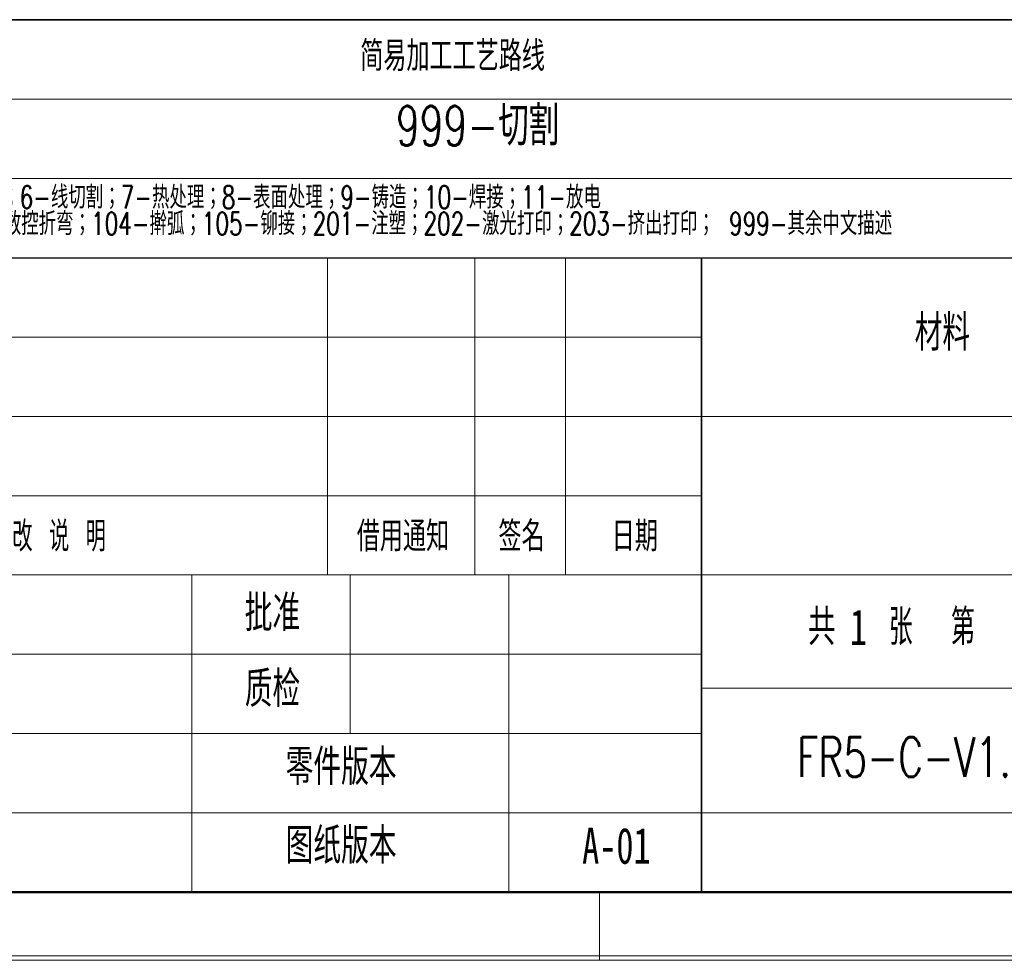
# Model space of a CAD drawing. Header units: millimetres. Extents: x -55 to 650, y 0 to 297.
# Tile 27 of 40: x 264 to 351, y 0 to 83. Entities that reach past the tile are written whole.
import ezdxf

# ---------------------------------------------------------------- set-up
doc = ezdxf.new("R2010")
doc.units = ezdxf.units.MM
doc.layers.add('文字层', color=7, linetype='Continuous', lineweight=25)
doc.layers.add('细线层', color=7, linetype='Continuous', lineweight=25)
doc.layers.add('标注层', color=150, linetype='Continuous')
doc.styles.add('SLDTEXTSTYLE0', font='TXT', dxfattribs={"width": 0.7, "bigfont": 'bigfont'})
doc.styles.add('SLDTEXTSTYLE1', font='TXT', dxfattribs={"width": 0.7})
doc.styles.add('SLDTEXTSTYLE2', font='TXT', dxfattribs={"width": 0.614286, "bigfont": 'bigfont'})
doc.styles.add('SLDTEXTSTYLE3', font='TXT', dxfattribs={"width": 0.6, "bigfont": 'bigfont'})

# ---------------------------------------------------------------- blocks, each defined once
blk = doc.blocks.new('SW_NOTE_0')
at = {"layer": '文字层', "color": 0, "insert": (23.547, -4.374), "char_height": 3.175, "attachment_point": 1, "style": 'SLDTEXTSTYLE0'}
blk.add_mtext('\\M+18168\\M+18CF7\\M+1945C\\M+1918A关\\M+18F64\\M+1935F\\M+18AC7\\M+1979D\\M+18EDA\\M+190A1\\M+18147', dxfattribs=at)
blk = doc.blocks.new('SW_NOTE_1')
at = {"color": 0, "linetype": 'Continuous', "lineweight": 0, "char_height": 3.175, "attachment_point": 2}
for s, insert, style in [('\\M+18BA4', (2.183, 4.093), 'SLDTEXTSTYLE0'), ('张  \\M+191E6', (11.906, 4.093), 'SLDTEXTSTYLE3'), ('张', (23.349, 4.093), 'SLDTEXTSTYLE0'), ('1', (5.424, 4.093), 'SLDTEXTSTYLE1'), ('1', (20.241, 4.093), 'SLDTEXTSTYLE1')]:
    blk.add_mtext(s, dxfattribs=dict(at, insert=insert, style=style))
blk = doc.blocks.new('SW_NOTE_2')
at = {"color": 0, "linetype": 'Continuous', "lineweight": 0, "char_height": 2, "attachment_point": 1, "style": 'SLDTEXTSTYLE0'}
for s, insert in [('1-车\\M+181472-铣\\M+181473-\\M+19681\\M+181474-钻\\M+181475-镗\\M+181476-线\\M+190D8\\M+18A84\\M+181477-热处\\M+1979D\\M+181478-\\M+1955C\\M+196CA处\\M+1979D\\M+181479-铸\\M+191A2\\M+1814710-焊\\M+190DA\\M+1814711-\\M+195FA电', (0, 2.578)), ('101-\\M+18C83\\M+18CF5\\M+190D8\\M+18147102-\\M+19094\\M+18D54\\M+19974\\M+18147103-\\M+19094\\M+18D54\\M+190DC\\M+19C5E\\M+18147104-擀\\M+18CCA\\M+18147105-铆\\M+190DA\\M+18147201-\\M+1928D\\M+19159\\M+18147202-\\M+18C83\\M+18CF5\\M+191C5\\M+188F3\\M+18147203-挤\\M+18F6F\\M+191C5\\M+188F3\\M+18147 999-\\M+191B4\\M+1975D\\M+19286\\M+195B6\\M+19560\\M+18F71', (0, 0.25))]:
    blk.add_mtext(s, dxfattribs=dict(at, insert=insert))

msp = doc.modelspace()

# ---------------------------------------------------------------- linework, layer by layer
at = {"color": 7, "linetype": 'Continuous', "lineweight": 35}
for p, q in [((233.9959, 82.9894), (413.9959, 82.9894)), ((323.9959, 61.9894), (323.9959, 5.9894)), ((413.9959, 5.9894), (233.9959, 5.9894))]:
    msp.add_line(p, q, dxfattribs=at)
at = {"color": 7, "linetype": 'Continuous', "lineweight": 18}
for p, q in [((233.9959, 75.9894), (413.9959, 75.9894)), ((367.9959, 68.9894), (233.9959, 68.9894)), ((290.9959, 33.9894), (290.9959, 61.9894)), ((303.9959, 33.9894), (303.9959, 61.9894)), ((311.9959, 33.9894), (311.9959, 61.9894)), ((323.9959, 54.9894), (233.9959, 54.9894)), ((323.9959, 47.9894), (233.9959, 47.9894)), ((323.9959, 47.9894), (367.9959, 47.9894)), ((323.9959, 40.9894), (233.9959, 40.9894)), ((367.9959, 33.9894), (233.9959, 33.9894)), ((278.9959, 5.9894), (278.9959, 33.9894)), ((292.9959, 19.9894), (292.9959, 33.9894)), ((306.9959, 5.9894), (306.9959, 33.9894)), ((323.9959, 26.9894), (233.9959, 26.9894)), ((367.9959, 23.9894), (323.9959, 23.9894)), ((323.9959, 19.9894), (233.9959, 19.9894)), ((323.9959, 12.9894), (233.9959, 12.9894)), ((314.9959, 5.9894), (314.9959, -0.0106)), ((-0.0005, 0.3966), (419.993, 0.3966)), ((209.9959, -0.0106), (419.9959, -0.0106))]:
    msp.add_line(p, q, dxfattribs=at)
at = {"color": 7, "linetype": 'Continuous', "lineweight": 25}
msp.add_line((233.9959, 61.9894), (413.9959, 61.9894), dxfattribs=at)
at = {"color": 7, "linetype": 'Continuous', "lineweight": 50}
for p in [(23.9959, 5.9894), (233.9959, 5.9894)]:
    msp.add_line(p, (413.9959, 5.9894), dxfattribs=at)
at = {"layer": '细线层', "color": 7, "lineweight": 18}
msp.add_line((323.9959, 12.9894), (413.9959, 12.9894), dxfattribs=at)

# ---------------------------------------------------------------- block references
at = {"color": 7, "linetype": 'Continuous', "lineweight": 0}
for name, p in [('SW_NOTE_2', (234.6133, 65.7451)), ('SW_NOTE_1', (332.4181, 26.8798))]:
    msp.add_blockref(name, p, dxfattribs=at)
at = {"layer": '文字层'}
msp.add_blockref('SW_NOTE_0', (64.1346, 31.7263), dxfattribs=at)

# ---------------------------------------------------------------- texts
at = {"color": 7, "linetype": 'Continuous', "lineweight": 0, "attachment_point": 2}
for s, insert, char_height, style in [('简\\M+188D5\\M+189C1\\M+18D48\\M+18D48艺\\M+19848线', (302.025, 81.1045), 2.645833, 'SLDTEXTSTYLE0'), ('\\M+197EB\\M+18C8F\\M+18F64\\M+197CAkg', (380.4965, 80.7067), 2.645833, 'SLDTEXTSTYLE0'), ('\\M+18DDE\\M+197BF', (345.2504, 56.9595), 3.175, 'SLDTEXTSTYLE0'), ('签\\M+196BC', (308.1062, 38.7168), 2.64583, 'SLDTEXTSTYLE0'), ('\\M+18D58 \\M+189FC 说 \\M+196BE', (265.677, 38.7168), 2.645833, 'SLDTEXTSTYLE2'), ('\\M+18ED8\\M+19770\\M+192CA\\M+1926D', (297.6411, 38.7168), 2.645833, 'SLDTEXTSTYLE0'), ('\\M+193FA\\M+18AFA', (318.1062, 38.7168), 2.645833, 'SLDTEXTSTYLE0'), ('\\M+194E1\\M+18F79', (286.1282, 32.2181), 3.175, 'SLDTEXTSTYLE0'), ('质检', (286.1282, 25.5203), 3.175, 'SLDTEXTSTYLE0'), ('\\M+197EB\\M+18C8F\\M+194C5\\M+1967B', (292.1854, 18.6344), 3.175, 'SLDTEXTSTYLE0'), ('图纸\\M+194C5\\M+1967B', (292.1854, 11.6837), 3.175, 'SLDTEXTSTYLE0'), ('A-01', (316.4783, 11.6837), 3.175, 'SLDTEXTSTYLE1')]:
    msp.add_mtext(s, dxfattribs=dict(at, insert=insert, char_height=char_height, style=style))
at = {"layer": '文字层', "color": 1, "insert": (297.0215, 75.3777), "char_height": 3.5, "attachment_point": 1, "style": 'SLDTEXTSTYLE0'}
msp.add_mtext('999-\\M+190D8\\M+18A84', dxfattribs=at)
at = {"layer": '标注层', "insert": (332.4181, 19.6661), "char_height": 3.5, "attachment_point": 1, "style": 'SLDTEXTSTYLE0'}
msp.add_mtext('FR5-C-V1.0-\\M+18E4F视图', dxfattribs=at)
at = {"layer": '标注层', "color": 1, "insert": (1.4141, 4.5931), "char_height": 2.5, "attachment_point": 1, "style": 'SLDTEXTSTYLE0'}
msp.add_mtext('6\\M+18141钣\\M+18BE0\\M+19357开图\\M+18B79简\\M+188D5\\M+18D48艺\\M+19848线仅\\M+198F4\\M+18E51\\M+18D6C\\M+181477\\M+18141满\\M+191ABROHS\\M+19776\\M+18B81\\M+18147', dxfattribs=at)

doc.saveas('drawing.dxf')
